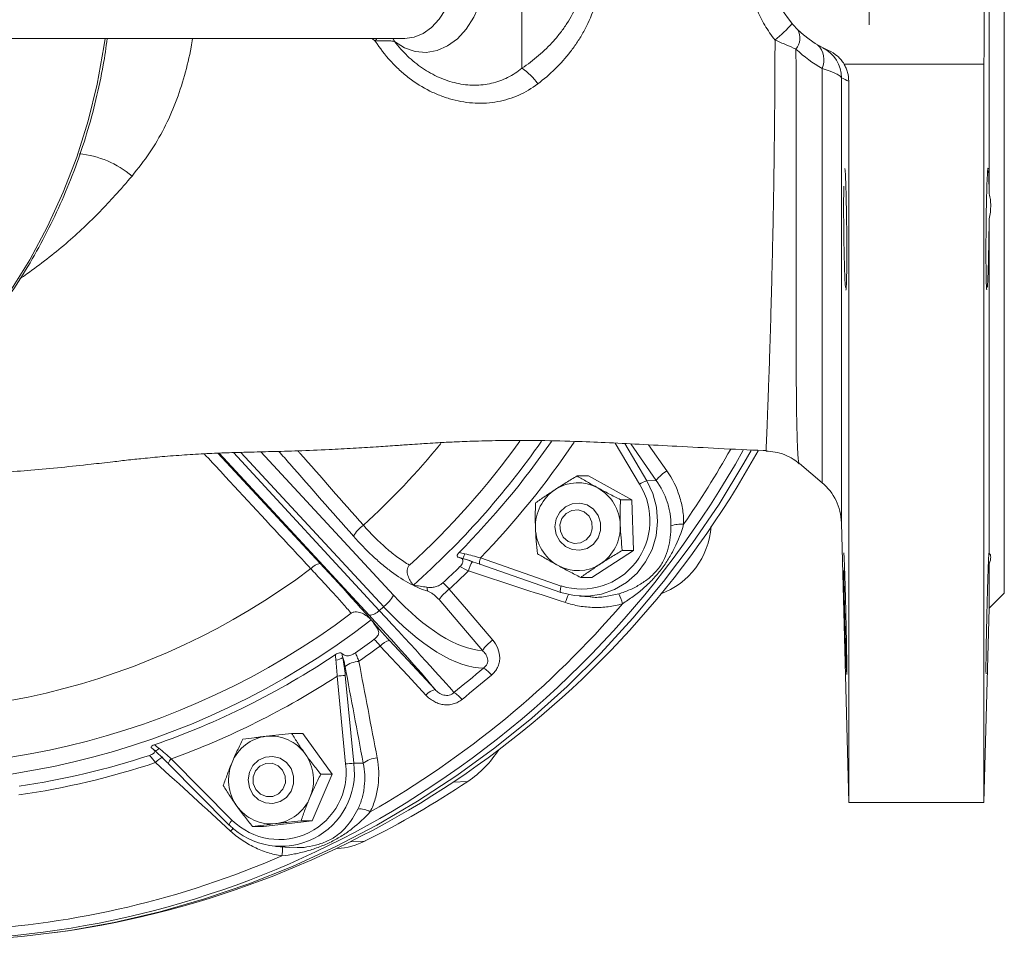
# Model space of a CAD drawing. Header units: millimetres. Extents: x -11 to 389, y 20 to 311.
# Tile 13 of 15: x 244 to 389, y 20 to 156. Entities that reach past the tile are written whole.
import ezdxf

# ---------------------------------------------------------------- set-up
doc = ezdxf.new("R2010")
doc.units = ezdxf.units.MM

# ---------------------------------------------------------------- blocks, each defined once
blk = doc.blocks.new('SW_CENTERMARKSYMBOL_1')
at = {"color": 0, "linetype": 'Continuous', "lineweight": 0}
for p, q in [((0, 5), (0, 10)), ((0, 0), (0, 2.5)), ((-5, 0), (-10, 0)), ((0, 0), (-2.5, 0)), ((0, 0), (0, -2.5)), ((0, 0), (2.5, 0)), ((5, 0), (10, 0)), ((0, -5), (0, -10))]:
    blk.add_line(p, q, dxfattribs=at)

msp = doc.modelspace()

# ---------------------------------------------------------------- linework, layer by layer
at = {"color": 7, "linetype": 'Continuous', "lineweight": 15}
for p, q in [((389.29, 71.11), (389.29, 259.11)), ((387.05, 130.14), (387.05, 200.08)), ((317.98, 148.72), (317.98, 158.25)), ((229.66, 153.11), (300.52, 153.11)), ((386.29, 149.33), (365.6, 149.33)), ((386.29, 40.11), (386.29, 149.33)), ((366.29, 40.11), (366.29, 146.8)), ((387.05, 76.97), (387.05, 126.43)), ((358.99, 90.25), (362.35, 87.42)), ((326.13, 88.42), (327.79, 88.42)), ((334.2, 84.91), (327.79, 88.42)), ((336.44, 87.72), (337.83, 87.76)), ((332.54, 84.91), (334.2, 84.91)), ((334.46, 77.41), (334.2, 84.91)), ((365.21, 81.51), (366.29, 40.11)), ((328.32, 73.42), (334.46, 77.41)), ((332.8, 77.41), (334.46, 77.41)), ((311.84, 76.31), (323.77, 72.15)), ((311.77, 75.36), (323.7, 71.21)), ((387.05, 68.86), (387.05, 75.44)), ((326.66, 73.42), (328.32, 73.42)), ((312.12, 62.6), (305.71, 70.13)), ((323.7, 71.21), (323.72, 71.21)), ((326.47, 70.64), (328.05, 70.54)), ((387.05, 68.86), (389.29, 71.11)), ((297.53, 69.09), (296.87, 68.55)), ((386.29, 40.11), (387.05, 68.86)), ((298.38, 64.08), (305.13, 56.83)), ((291.89, 45.84), (290.64, 58.81)), ((291.85, 58.91), (293.11, 45.94)), ((283.92, 50.35), (285.58, 50.35)), ((289.89, 44.3), (285.58, 50.35)), ((266.13, 46.6), (275.15, 37.49)), ((265.68, 45.89), (274.69, 36.79)), ((293.11, 45.94), (294.51, 45.95)), ((286.98, 37.43), (289.89, 44.3)), ((288.22, 44.3), (289.89, 44.3)), ((366.29, 40.11), (386.29, 40.11)), ((274.69, 36.79), (274.73, 36.78)), ((278.11, 36.59), (279.78, 36.59)), ((279.78, 36.59), (286.98, 37.43)), ((285.32, 37.43), (286.98, 37.43)), ((281.6, 33.61), (283.55, 33.47)), ((283.56, 33.53), (284.76, 33.47)), ((248.57, 20.85), (249.76, 21.01))]:
    msp.add_line(p, q, dxfattribs=at)
at = {"color": 8, "linetype": 'Continuous', "lineweight": 15}
for p, q in [((296.29, 152.74), (295.84, 153.11)), ((296.29, 152.74), (296.51, 153.11)), ((362.35, 87.42), (362.35, 148.69)), ((365.21, 147.32), (365.21, 81.51)), ((335.36, 87.2), (331.77, 93.28)), ((333.2, 93.21), (336.44, 87.72)), ((273.01, 91.79), (288.15, 75.48)), ((295.37, 67.84), (273.22, 91.8)), ((275.3, 91.88), (296.87, 68.55)), ((297.53, 69.09), (276.43, 91.91)), ((279.38, 91.99), (298.96, 70.8)), ((337.83, 87.76), (334.06, 93.17)), ((336.7, 93.03), (339.4, 89.18)), ((307.77, 43.12), (309.97, 43.25)), ((292.67, 34.31), (294.8, 34.44))]:
    msp.add_line(p, q, dxfattribs=at)
at = {"color": 8, "linetype": 'Continuous', "lineweight": 15, "flags": 128}
for points in [[(300.52, 153.11), (300.65, 153.11), (302.02, 153.32), (303.35, 153.87), (304.59, 154.76), (305.72, 155.95), (306.69, 157.42), (307.48, 159.11)], [(256.35, 153.11), (256.17, 151.88), (255.18, 146.37), (253.84, 140.92), (252.16, 135.58), (250.16, 130.37), (247.83, 125.29), (245.2, 120.39), (242.26, 115.67), (239.04, 111.15), (235.54, 106.86), (231.78, 102.81), (227.77, 99.03), (223.54, 95.51), (219.1, 92.29), (214.47, 89.37), (209.66, 86.77), (204.71, 84.49), (199.62, 82.55), (194.42, 80.95), (189.13, 79.7), (183.77, 78.81), (183.31, 78.75)], [(311.84, 76.31), (311.78, 76.13), (311.74, 75.95), (311.71, 75.79), (311.69, 75.64), (311.69, 75.53), (311.71, 75.44), (311.74, 75.38), (311.77, 75.36)], [(323.77, 72.15), (323.72, 71.97), (323.68, 71.8), (323.65, 71.63), (323.63, 71.49), (323.63, 71.37), (323.65, 71.28), (323.68, 71.23), (323.7, 71.21)], [(275.25, 36.28), (275.11, 36.15), (274.88, 35.92)]]:
    msp.add_lwpolyline(points, dxfattribs=at)
at = {"color": 7, "linetype": 'Continuous', "lineweight": 15, "flags": 128}
for points in [[(311.75, 158.25), (310.85, 156.25), (309.73, 154.51), (308.42, 153.08), (306.97, 152.01), (305.42, 151.32), (303.81, 151.04), (302.2, 151.18), (300.62, 151.73), (299.13, 152.67)], [(230.26, 19.61), (237.15, 19.78), (244.03, 20.31), (250.88, 21.18), (257.68, 22.4), (264.41, 23.97), (271.05, 25.87), (277.6, 28.11), (284.04, 30.68), (290.35, 33.58), (296.51, 36.79), (302.51, 40.31), (308.34, 44.13), (313.98, 48.24), (319.42, 52.63), (324.64, 57.3), (329.64, 62.22), (334.39, 67.4), (338.9, 72.8), (343.14, 78.43), (347.11, 84.27), (350.8, 90.31), (351.88, 92.2)], [(336.44, 87.72), (337.34, 85.82), (337.87, 83.79), (338.03, 81.68), (337.81, 79.59), (337.21, 77.57), (336.26, 75.71), (334.99, 74.06), (333.45, 72.68), (331.68, 71.63), (329.76, 70.94), (327.74, 70.64), (325.7, 70.73), (323.72, 71.21)], [(322.86, 80.92), (323.05, 82.06), (323.58, 83.07), (324.4, 83.85), (325.42, 84.32), (326.52, 84.41), (327.6, 84.13), (328.54, 83.5), (329.22, 82.59), (329.58, 81.5), (329.58, 80.35), (329.22, 79.26), (328.54, 78.35), (327.6, 77.72), (326.52, 77.44), (325.42, 77.53), (324.4, 77.99), (323.58, 78.77), (323.05, 79.79), (322.86, 80.92)], [(325.7, 78.44), (324.8, 78.75), (324.09, 79.38), (323.66, 80.25), (323.59, 81.22), (323.88, 82.15), (324.5, 82.89), (325.34, 83.33), (326.28, 83.41), (327.17, 83.1), (327.89, 82.47), (328.31, 81.6), (328.38, 80.62), (328.09, 79.7), (327.48, 78.96), (326.64, 78.52), (325.7, 78.44)], [(307.23, 71.69), (309.78, 68.7), (313.65, 64.16)], [(303.77, 56.01), (301.09, 58.9), (297.03, 63.27)], [(264.29, 48.15), (264.18, 48.04), (264.07, 47.94), (263.98, 47.86), (263.9, 47.8), (263.83, 47.76), (263.78, 47.74), (263.76, 47.74), (263.75, 47.76)], [(277.49, 43.47), (277.67, 44.61), (278.2, 45.62), (279.02, 46.4), (280.04, 46.86), (281.15, 46.96), (282.23, 46.67), (283.16, 46.04), (283.84, 45.14), (284.2, 44.05), (284.2, 42.89), (283.84, 41.8), (283.16, 40.89), (282.23, 40.26), (281.15, 39.98), (280.04, 40.08), (279.02, 40.54), (278.2, 41.32), (277.67, 42.33), (277.49, 43.47)], [(279.31, 41.36), (278.63, 42.04), (278.25, 42.93), (278.23, 43.91), (278.58, 44.82), (279.23, 45.52), (280.09, 45.91), (281.03, 45.93), (281.91, 45.58), (282.59, 44.9), (282.97, 44.01), (282.99, 43.03), (282.64, 42.12), (281.99, 41.42), (281.13, 41.03), (280.19, 41.01), (279.31, 41.36)]]:
    msp.add_lwpolyline(points, dxfattribs=at)
at = {"color": 7, "linetype": 'Continuous', "lineweight": 15}
for centre, radius, start, end in [((369.29, 165.11), 15, 113.5551, 246.4449), ((345.05, 166.03), 16.72, 308.1934, 320.2592), ((356.51, 153.19), 2.57, 320.1699, 28.2773), ((359.56, 149.96), 3.07, 335.4894, 46.3759), ((360.21, 147.29), 5, 0.2935, 62.9869), ((312.87, 141.18), 9.11, 35.0769, 55.8349), ((221.78, 162.65), 118.2, 312.3092, 324.2298), ((221.91, 162.66), 120.7, 311.5181, 325.0844), ((222.23, 162.85), 121.76, 315.2287, 325.2891), ((230.01, 159.95), 140.34, 278.0912, 331.1104), ((342.03, 84.68), 5.21, 120.3018, 143.7674), ((326.24, 81.32), 6.1, 61.193, 123.156), ((337.48, 84.19), 3.68, 106.4264, 125.1653), ((357.21, 81.3), 8, 1.5, 50), ((326.53, 80.96), 6.56, 123.4651, 182.3626), ((326.77, 81.83), 10.13, 252.8093, 31.9624), ((326, 80.97), 6.52, 1.6448, 60.7814), ((298.05, 76.43), 5.88, 126.7736, 148.2277), ((326.49, 80.87), 6.52, 181.6448, 240.7814), ((325.96, 80.89), 6.56, 303.4651, 2.3626), ((334.5, 81.73), 11.46, 289.9263, 356.2419), ((341.53, 76.86), 4.44, 85.4216, 109.9366), ((307.4, 77.42), 2.17, 326.6831, 346.9305), ((314.48, 73.34), 4.54, 147.402, 166.6822), ((223.47, 158.53), 105.02, 259.5221, 307.0528), ((288.42, 73.31), 2.18, 97.1376, 140.0146), ((224.13, 161.78), 121.23, 312.6616, 314.2989), ((224.26, 161.76), 122.46, 312.6484, 314.4766), ((326.25, 80.52), 6.1, 241.193, 303.156), ((305.96, 72.13), 2.04, 184.4908, 201.9484), ((311.29, 66.21), 6.82, 126.5116, 144.915), ((294.54, 73.06), 4.96, 307, 333.0009), ((325.72, 67.69), 7.35, 14.5563, 26.7198), ((295.37, 69.78), 1.94, 270.07, 320.6334), ((226.36, 160.55), 140.07, 299.5976, 319.4745), ((225.3, 157.97), 114.91, 258.8022, 307.7727), ((225.05, 158.05), 112.55, 259.614, 306.9609), ((295.95, 64.5), 1.53, 44.4441, 66.2539), ((225.2, 160.49), 119.55, 304.7472, 306.3998), ((298.93, 61.65), 2.5, 102.5694, 139.4035), ((317.7, 58.68), 6.82, 126.4946, 144.9213), ((225.36, 160.43), 120.73, 304.5677, 306.4133), ((225.26, 159.12), 116.93, 289.1357, 303.8479), ((290.32, 63.09), 1.9, 274.1044, 307.5417), ((294.14, 57.2), 3.82, 94.1688, 127.2309), ((310.29, 56.49), 4.04, 37.9648, 60.2485), ((225.42, 158.98), 119.53, 289.9145, 303.0692), ((292.9, 38.64), 20.3, 92.9563, 96.3982), ((305.67, 54.39), 2.5, 102.5804, 139.418), ((306.13, 53.04), 3.79, 38.207, 62.0282), ((280.95, 43.67), 6.31, 97.0646, 157.6144), ((280.85, 43.77), 6.19, 34.9914, 96.3057), ((226.68, 157.44), 116.14, 278.3959, 288.179), ((280.46, 43.47), 6.69, 337.1047, 35.2358), ((296.83, 42.95), 3.79, 93.9567, 127.8031), ((301.19, 56.34), 15.77, 303.8362, 327.8156), ((226.85, 157.36), 117.3, 278.213, 288.362), ((281.28, 43.47), 6.69, 157.1047, 215.2358), ((282.34, 44.52), 10.86, 225.4499, 7.5338), ((282.08, 44.56), 9.9, 225.5423, 7.4414), ((294.15, 25.66), 20.3, 92.9563, 96.3982), ((232.85, 158.67), 138.82, 296.5058, 303.7496), ((280.79, 43.27), 6.31, 277.0646, 337.6144), ((280.89, 43.16), 6.19, 214.9914, 276.3057), ((229.22, 156.04), 136.28, 243.9002, 300.7082), ((294.04, 36.27), 2.91, 58.9451, 96.6185), ((289.96, 44.13), 10.83, 273.8917, 296.5491), ((228.64, 156.25), 135.19, 273.1098, 293.4652)]:
    msp.add_arc(centre, radius, start, end, dxfattribs=at)
at = {"color": 8, "linetype": 'Continuous', "lineweight": 15}
for centre, radius, start, end in [((251.2, 122.01), 14.11, 49.7085, 84.6107), ((220.66, 162.58), 109.95, 312.2088, 320.9057), ((222.22, 162.88), 124.61, 315.9895, 326.1298), ((225.79, 161.76), 142.95, 300.7218, 330.9048), ((222.77, 163.6), 144.79, 325.3504, 330.5389), ((337.62, 65.32), 13.94, 156.4797, 161.6922), ((266.13, 44.15), 3, 115.0384, 140.9916), ((266.73, 45.72), 1.06, 124.0895, 170.4961), ((275.74, 36.61), 1.06, 124.0895, 170.4961), ((275.15, 33.42), 7.42, 350.8314, 0.9251)]:
    msp.add_arc(centre, radius, start, end, dxfattribs=at)
at = {"color": 7, "linetype": 'Continuous', "lineweight": 15}
for centre, major_axis, ratio, start_param, end_param in [((302.67, 81.49), (-12.63, 18.09), 0.435348, 1.876736, 2.816657), ((292.25, 73.06), (-16.39, 17.59), 0.013243, 3.453837, 4.440773), ((301.19, 80.44), (-13.93, 19.61), 0.41623, 1.871783, 2.858719), ((290.79, 71.69), (-15.11, 16.05), 0.032756, 3.499502, 4.439424)]:
    msp.add_ellipse(centre, major_axis=major_axis, ratio=ratio, start_param=start_param, end_param=end_param, dxfattribs=at)
for points in [[(386.29, 149.33), (386.33, 159.85), (386.33, 170.37), (386.29, 180.89)], [(362.35, 148.69), (361, 149.46), (359.7, 150.4), (358.49, 151.54)], [(366.29, 146.8), (365.93, 146.96), (365.57, 147.13), (365.21, 147.32)], [(309.22, 76.22), (309.01, 76.29), (308.8, 76.35), (308.59, 76.4)], [(308.67, 77.1), (308.95, 77.06), (309.24, 77), (309.52, 76.93)], [(311.78, 75.36), (310.94, 75.65), (310.09, 75.94), (309.22, 76.22)], [(310.06, 74.38), (309.63, 74.61), (309.2, 74.82), (308.8, 75.02)], [(324.39, 69.7), (319.61, 71.26), (314.84, 72.82), (310.06, 74.38)], [(301.92, 72.28), (302.57, 72.16), (303.26, 72.08), (303.92, 71.97)], [(296.57, 65.9), (296.27, 66.31), (296.01, 66.74), (295.69, 67.14)], [(297.03, 63.27), (296.72, 63.62), (296.43, 63.95), (296.14, 64.26)], [(290.46, 61.2), (290.43, 61.47), (290.4, 61.74), (290.39, 62.01)], [(291.35, 62.17), (291.39, 61.98), (291.43, 61.78), (291.48, 61.58)], [(291.48, 61.58), (291.64, 60.72), (291.77, 59.83), (291.85, 58.91)], [(294.51, 45.95), (293.61, 50.71), (292.72, 55.47), (291.83, 60.24)], [(293.86, 61.01), (294.76, 56.25), (295.66, 51.49), (296.57, 46.73)], [(307.91, 56.38), (309.37, 57.59), (310.82, 58.79), (312.29, 60)], [(313.47, 58.98), (312.01, 57.78), (310.56, 56.58), (309.11, 55.38)], [(263.75, 47.76), (263.59, 47.9), (263.42, 48.04), (263.26, 48.17)], [(263.59, 48.66), (263.84, 48.51), (264.07, 48.33), (264.29, 48.15)], [(263.81, 46.03), (263.51, 46.41), (263.21, 46.77), (262.92, 47.1)], [(265.71, 45.88), (265.08, 46.52), (264.42, 47.15), (263.75, 47.76)], [(274.88, 35.92), (271.19, 39.29), (267.5, 42.66), (263.81, 46.03)]]:
    msp.add_open_spline(points, degree=3, dxfattribs=at)
for points, knots in [([(317.98, 148.72), (318.84, 149.29), (319.66, 149.91), (321.23, 151.26), (321.98, 151.98), (323.03, 153.17), (323.37, 153.58), (324.02, 154.44), (324.33, 154.88), (325.21, 156.25), (325.72, 157.22), (326.15, 158.25)], [0, 0, 0, 0, 0.25, 0.25, 0.5, 0.5, 0.625, 0.625, 0.75, 0.75, 1, 1, 1, 1]), ([(328.61, 157.48), (328.19, 156.3), (327.69, 155.19), (326.82, 153.62), (326.51, 153.11), (325.86, 152.11), (325.51, 151.63), (324.45, 150.25), (323.68, 149.4), (322.07, 147.82), (321.22, 147.09), (320.32, 146.41)], [0, 0, 0, 0, 0.25, 0.25, 0.375, 0.375, 0.5, 0.5, 0.75, 0.75, 1, 1, 1, 1]), ([(355.39, 152.89), (354.83, 153.6), (354.33, 154.33), (353.43, 155.87), (353.02, 156.67), (352.68, 157.5)], [0, 0, 0, 0, 0.5, 0.5, 1, 1, 1, 1]), ([(183.39, 78.76), (185.04, 78.99), (188.36, 79.47), (193.3, 80.58), (198.2, 81.99), (203.01, 83.7), (207.71, 85.7), (212.29, 87.99), (216.72, 90.56), (221, 93.41), (225.1, 96.51), (229.01, 99.86), (232.72, 103.45), (236.22, 107.27), (239.48, 111.3), (242.51, 115.52), (245.28, 119.92), (247.79, 124.49), (250.03, 129.2), (251.99, 134.05), (253.66, 139.01), (255.03, 144.06), (256.05, 148.77), (256.47, 151.8), (256.66, 153.11)], [0, 0, 0, 0, 0.04499, 0.0909, 0.136815, 0.182736, 0.228666, 0.274605, 0.320556, 0.36652, 0.412497, 0.458488, 0.504493, 0.550513, 0.596548, 0.642597, 0.68866, 0.734737, 0.780826, 0.826926, 0.873037, 0.919157, 0.965286, 1, 1, 1, 1]), ([(358.49, 151.54), (358.03, 151.75), (357.53, 151.96), (356.76, 152.3), (356.49, 152.41), (355.95, 152.65), (355.67, 152.77), (355.39, 152.89)], [0, 0, 0, 0, 0.5, 0.5, 0.75, 0.75, 1, 1, 1, 1]), ([(296.29, 152.74), (296.6, 152.76), (296.89, 152.78), (297.44, 152.79), (297.7, 152.79), (298.17, 152.78), (298.39, 152.76), (298.8, 152.73), (298.98, 152.7), (299.13, 152.67)], [0, 0, 0, 0, 0.25, 0.25, 0.5, 0.5, 0.75, 0.75, 1, 1, 1, 1]), ([(320.32, 146.41), (319.44, 145.74), (318.51, 145.19), (317.03, 144.53), (316.52, 144.33), (315.47, 144.01), (314.93, 143.88), (313.31, 143.58), (312.21, 143.5), (310.51, 143.58), (309.94, 143.64), (308.8, 143.82), (308.24, 143.94), (307.12, 144.24), (306.56, 144.42), (305.45, 144.84), (304.9, 145.08), (303.29, 145.88), (302.27, 146.52), (300.81, 147.64), (300.33, 148.03), (299.42, 148.87), (298.98, 149.31), (297.73, 150.68), (296.97, 151.67), (296.29, 152.74)], [0, 0, 0, 0, 0.125, 0.125, 0.1875, 0.1875, 0.25, 0.25, 0.375, 0.375, 0.4375, 0.4375, 0.5, 0.5, 0.5625, 0.5625, 0.625, 0.625, 0.75, 0.75, 0.8125, 0.8125, 0.875, 0.875, 1, 1, 1, 1]), ([(299.13, 152.67), (299.72, 151.9), (300.36, 151.19), (301.4, 150.19), (301.77, 149.87), (302.51, 149.27), (302.89, 148.99), (304.05, 148.2), (304.87, 147.74), (306.57, 146.99), (307.43, 146.7), (308.74, 146.41), (309.18, 146.33), (310.06, 146.23), (310.5, 146.21), (311.8, 146.2), (312.65, 146.3), (313.89, 146.59), (314.3, 146.71), (315.1, 146.99), (315.48, 147.16), (316.61, 147.72), (317.32, 148.18), (317.98, 148.72)], [0, 0, 0, 0, 0.125, 0.125, 0.1875, 0.1875, 0.25, 0.25, 0.375, 0.375, 0.5, 0.5, 0.5625, 0.5625, 0.625, 0.625, 0.75, 0.75, 0.8125, 0.8125, 0.875, 0.875, 1, 1, 1, 1]), ([(363.3, 151.36), (363.78, 151.15), (364.22, 150.87), (364.81, 150.35), (364.99, 150.16), (365.32, 149.76), (365.47, 149.55), (365.6, 149.33)], [0, 0, 0, 0, 0.5, 0.5, 0.75, 0.75, 1, 1, 1, 1]), ([(365.21, 147.32), (365.19, 147.4), (365.12, 147.48), (364.92, 147.63), (364.84, 147.69), (364.65, 147.79), (364.54, 147.85), (364.3, 147.97), (364.16, 148.03), (363.86, 148.15), (363.7, 148.22), (363.18, 148.41), (362.79, 148.55), (362.35, 148.69)], [0, 0, 0, 0, 0.25, 0.25, 0.375, 0.375, 0.5, 0.5, 0.625, 0.625, 0.75, 0.75, 1, 1, 1, 1]), ([(365.6, 149.33), (365.71, 149.14), (365.81, 148.94), (365.99, 148.53), (366.06, 148.32), (366.23, 147.69), (366.29, 147.24), (366.29, 146.8)], [0, 0, 0, 0, 0.25, 0.25, 0.5, 0.5, 1, 1, 1, 1]), ([(386.9, 133.86), (386.89, 133.88), (386.87, 134.04), (386.81, 133.34), (386.73, 131.78), (386.66, 129.35), (386.61, 126.44), (386.58, 123.36), (386.58, 120.46), (386.6, 118.04), (386.64, 116.49), (386.69, 115.81), (386.72, 115.97), (386.72, 115.99)], [0, 0, 0, 0, 0.017403, 0.124846, 0.232309, 0.339766, 0.447198, 0.554599, 0.661972, 0.769332, 0.876698, 0.984087, 1, 1, 1, 1]), ([(365.87, 115.93), (365.87, 115.93), (365.89, 115.76), (365.94, 116.36), (365.98, 117.77), (366.01, 120.11), (366.01, 122.96), (365.98, 126.04), (365.93, 128.98), (365.87, 131.49), (365.79, 133.19), (365.73, 133.98), (365.7, 133.85), (365.69, 133.82)], [0, 0, 0, 0, 0.001589, 0.109034, 0.216453, 0.323839, 0.431199, 0.53855, 0.64591, 0.753296, 0.860714, 0.968158, 1, 1, 1, 1]), ([(387.05, 130.14), (387.04, 130.96), (387.03, 131.67), (387, 132.85), (386.98, 133.29), (386.96, 133.57)], [0, 0, 0, 0, 0.5, 0.5, 1, 1, 1, 1]), ([(365.55, 131.29), (365.55, 130.5), (365.53, 128.93), (365.54, 125.93), (365.58, 122.87), (365.64, 120.01), (365.71, 117.78), (365.78, 116.49), (365.81, 116.32), (365.82, 116.28)], [0, 0, 0, 0, 0.159111, 0.318222, 0.477329, 0.63647, 0.795671, 0.954925, 1, 1, 1, 1]), ([(387.05, 126.43), (387.21, 127.09), (387.29, 127.73), (387.29, 128.69), (387.27, 128.99), (387.19, 129.58), (387.13, 129.86), (387.05, 130.14)], [0, 0, 0, 0, 0.5, 0.5, 0.75, 0.75, 1, 1, 1, 1]), ([(386.78, 116.29), (386.8, 116.45), (386.81, 116.65), (386.83, 117.02), (386.84, 117.15), (386.85, 117.44), (386.86, 117.6), (386.88, 118.09), (386.9, 118.46), (386.92, 119.06), (386.92, 119.27), (386.94, 119.7), (386.94, 119.93), (386.96, 120.62), (386.97, 121.11), (386.99, 122.12), (387, 122.65), (387.02, 123.71), (387.03, 124.25), (387.04, 125.34), (387.04, 125.89), (387.05, 126.43)], [0, 0, 0, 0, 0.125, 0.125, 0.1875, 0.1875, 0.25, 0.25, 0.375, 0.375, 0.4375, 0.4375, 0.5, 0.5, 0.625, 0.625, 0.75, 0.75, 0.875, 0.875, 1, 1, 1, 1]), ([(229.11, 88.26), (230.42, 88.32), (233.22, 88.45), (237.3, 88.69), (241.39, 88.96), (245.53, 89.28), (249.87, 89.68), (253.89, 90.11), (257.16, 90.48), (259.84, 90.79), (262.43, 91.06), (265.31, 91.33), (268.51, 91.57), (271.68, 91.75), (274.69, 91.86), (277.78, 91.95), (281.12, 92.03), (285.01, 92.13), (289.04, 92.29), (292.91, 92.5), (296.17, 92.71), (298.96, 92.9), (301.14, 93.05), (302.79, 93.16), (304.14, 93.25), (305.82, 93.35), (308.18, 93.47), (311.33, 93.59), (315.33, 93.68), (320.24, 93.68), (325.33, 93.56), (330.47, 93.36), (335.54, 93.1), (341.17, 92.79), (347.29, 92.48), (351.67, 92.26), (353.93, 92.18), (354.07, 92.17)], [0, 0, 0, 0, 0.029833, 0.063429, 0.092699, 0.12379, 0.158233, 0.193033, 0.218646, 0.237203, 0.256226, 0.279253, 0.305786, 0.332354, 0.356637, 0.380384, 0.40949, 0.444542, 0.483495, 0.512846, 0.539871, 0.561572, 0.578548, 0.59114, 0.600361, 0.613392, 0.63211, 0.656635, 0.687292, 0.724685, 0.76975, 0.804717, 0.844268, 0.889172, 0.939992, 0.996383, 1, 1, 1, 1]), ([(354.06, 92.09), (354.51, 92.06), (355.46, 92.01), (356.81, 91.59), (358.03, 91), (358.68, 90.48), (358.98, 90.24)], [0, 0, 0, 0, 0.24882, 0.526271, 0.785082, 1, 1, 1, 1]), ([(339.4, 89.18), (340.22, 88.02), (340.84, 86.77), (341.37, 85.09), (341.47, 84.75), (341.63, 84.07), (341.69, 83.72), (341.85, 82.68), (341.89, 81.98), (341.88, 81.28)], [0, 0, 0, 0, 0.5, 0.5, 0.625, 0.625, 0.75, 0.75, 1, 1, 1, 1]), ([(326.13, 88.42), (325.58, 88.1), (325.04, 87.77), (323.96, 87.1), (323.43, 86.77), (322.91, 86.43)], [0, 0, 0, 0, 0.5, 0.5, 1, 1, 1, 1]), ([(329.18, 86.67), (328.64, 86.97), (328.11, 87.27), (327.09, 87.85), (326.6, 88.14), (326.13, 88.42)], [0, 0, 0, 0, 0.5, 0.5, 1, 1, 1, 1]), ([(340.01, 81.03), (340.02, 81.63), (339.97, 82.23), (339.83, 83.12), (339.78, 83.41), (339.63, 84), (339.55, 84.29), (339.08, 85.72), (338.53, 86.78), (337.83, 87.76)], [0, 0, 0, 0, 0.25, 0.25, 0.375, 0.375, 0.5, 0.5, 1, 1, 1, 1]), ([(322.91, 86.43), (322.65, 86.26), (322.39, 86.09), (321.89, 85.75), (321.64, 85.59), (320.91, 85.09), (320.44, 84.76), (319.99, 84.44)], [0, 0, 0, 0, 0.25, 0.25, 0.5, 0.5, 1, 1, 1, 1]), ([(332.54, 84.91), (331.97, 85.2), (331.4, 85.49), (330.28, 86.08), (329.73, 86.37), (329.18, 86.67)], [0, 0, 0, 0, 0.5, 0.5, 1, 1, 1, 1]), ([(332.52, 81.16), (332.51, 81.48), (332.5, 81.8), (332.49, 82.43), (332.49, 82.75), (332.5, 83.68), (332.51, 84.3), (332.54, 84.91)], [0, 0, 0, 0, 0.25, 0.25, 0.5, 0.5, 1, 1, 1, 1]), ([(319.99, 84.44), (319.96, 83.82), (319.95, 83.2), (319.94, 81.96), (319.95, 81.32), (319.97, 80.69)], [0, 0, 0, 0, 0.5, 0.5, 1, 1, 1, 1]), ([(294.53, 81.14), (295.63, 79.87), (296.76, 78.74), (298.2, 77.49), (298.49, 77.25), (299.07, 76.79), (299.36, 76.57), (300.22, 75.94), (300.79, 75.56), (301.34, 75.23)], [0, 0, 0, 0, 0.5, 0.5, 0.625, 0.625, 0.75, 0.75, 1, 1, 1, 1]), ([(319.97, 80.69), (319.98, 80.37), (320, 80.05), (320.03, 79.41), (320.05, 79.1), (320.13, 78.16), (320.19, 77.55), (320.25, 76.93)], [0, 0, 0, 0, 0.25, 0.25, 0.5, 0.5, 1, 1, 1, 1]), ([(332.28, 70.99), (332.86, 71.16), (333.41, 71.37), (334.49, 71.85), (335.01, 72.12), (336.01, 72.74), (336.49, 73.08), (337.16, 73.66), (337.38, 73.87), (337.79, 74.3), (337.98, 74.52), (338.34, 74.98), (338.51, 75.22), (338.8, 75.71), (338.93, 75.96), (339.28, 76.71), (339.45, 77.21), (339.74, 78.26), (339.84, 78.79), (339.97, 79.88), (340.01, 80.44), (340.01, 81.03)], [0, 0, 0, 0, 0.125, 0.125, 0.25, 0.25, 0.375, 0.375, 0.4375, 0.4375, 0.5, 0.5, 0.5625, 0.5625, 0.625, 0.625, 0.75, 0.75, 0.875, 0.875, 1, 1, 1, 1]), ([(332.8, 77.41), (332.74, 78.02), (332.68, 78.64), (332.58, 79.89), (332.54, 80.52), (332.52, 81.16)], [0, 0, 0, 0, 0.5, 0.5, 1, 1, 1, 1]), ([(341.88, 81.28), (341.53, 80.06), (341.08, 78.9), (340.26, 77.24), (339.96, 76.69), (339.31, 75.63), (338.96, 75.11), (338.18, 74.1), (337.76, 73.62), (336.88, 72.69), (336.41, 72.24), (335.45, 71.39), (334.95, 70.99), (333.91, 70.23), (333.38, 69.87), (332.83, 69.53)], [0, 0, 0, 0, 0.25, 0.25, 0.375, 0.375, 0.5, 0.5, 0.625, 0.625, 0.75, 0.75, 0.875, 0.875, 1, 1, 1, 1]), ([(304.07, 71.37), (303.65, 71.5), (303.23, 71.65), (302.36, 72.02), (301.91, 72.24), (300.55, 72.97), (299.63, 73.56), (298.45, 74.43), (298.22, 74.61), (297.74, 74.99), (297.5, 75.18), (296.78, 75.78), (296.31, 76.2), (294.9, 77.52), (293.97, 78.48), (293.05, 79.52)], [0, 0, 0, 0, 0.125, 0.125, 0.25, 0.25, 0.5, 0.5, 0.5625, 0.5625, 0.625, 0.625, 0.75, 0.75, 1, 1, 1, 1]), ([(329.58, 75.42), (329.84, 75.59), (330.11, 75.76), (330.64, 76.09), (330.91, 76.26), (331.71, 76.76), (332.26, 77.09), (332.8, 77.41)], [0, 0, 0, 0, 0.25, 0.25, 0.5, 0.5, 1, 1, 1, 1]), ([(308.67, 77.1), (308.59, 77.02), (308.52, 76.94), (308.42, 76.77), (308.39, 76.69), (308.39, 76.57), (308.41, 76.52), (308.49, 76.44), (308.54, 76.42), (308.59, 76.4)], [0, 0, 0, 0, 0.25, 0.25, 0.5, 0.5, 0.75, 0.75, 1, 1, 1, 1]), ([(308.8, 75.02), (308.89, 75.11), (308.97, 75.2), (309.11, 75.39), (309.16, 75.48), (309.23, 75.66), (309.25, 75.74), (309.25, 75.89), (309.24, 75.95), (309.19, 76.06), (309.15, 76.11), (309.07, 76.19), (309.02, 76.23), (308.85, 76.32), (308.73, 76.36), (308.59, 76.4)], [0, 0, 0, 0, 0.125, 0.125, 0.25, 0.25, 0.375, 0.375, 0.5, 0.5, 0.625, 0.625, 0.75, 0.75, 1, 1, 1, 1]), ([(309.22, 76.22), (309.43, 76.16), (309.67, 76.09), (310.15, 75.94), (310.4, 75.86), (310.65, 75.78)], [0, 0, 0, 0, 0.5, 0.5, 1, 1, 1, 1]), ([(309.52, 76.93), (309.91, 76.82), (310.3, 76.72), (311.07, 76.52), (311.46, 76.41), (311.84, 76.31)], [0, 0, 0, 0, 0.5, 0.5, 1, 1, 1, 1]), ([(323.31, 75.18), (322.77, 75.48), (322.23, 75.78), (321.21, 76.36), (320.73, 76.65), (320.25, 76.93)], [0, 0, 0, 0, 0.5, 0.5, 1, 1, 1, 1]), ([(365.99, 59.11), (365.99, 59.11), (366, 58.94), (366.01, 59.54), (366, 60.95), (365.97, 63.29), (365.91, 66.13), (365.84, 69.21), (365.76, 72.16), (365.68, 74.67), (365.62, 76.36), (365.57, 77.16), (365.56, 77.02), (365.56, 76.99)], [0, 0, 0, 0, 0.0017944, 0.1091699, 0.2165245, 0.3238757, 0.4312422, 0.5386374, 0.6460646, 0.7535142, 0.8609656, 0.9683946, 1, 1, 1, 1]), ([(387.03, 76.98), (387.03, 77), (387.01, 77.07), (386.96, 76.1), (386.89, 74.23), (386.81, 71.61), (386.73, 68.61), (386.66, 65.55), (386.61, 62.77), (386.58, 60.62), (386.58, 59.29), (386.59, 59.21), (386.6, 59.18)], [0, 0, 0, 0, 0.052756, 0.160102, 0.267476, 0.374887, 0.482318, 0.589744, 0.697145, 0.804514, 0.911855, 1, 1, 1, 1]), ([(387.05, 75.44), (387.21, 75.83), (387.29, 76.15), (387.29, 76.55), (387.27, 76.66), (387.19, 76.84), (387.13, 76.92), (387.05, 76.97)], [0, 0, 0, 0, 0.5, 0.5, 0.75, 0.75, 1, 1, 1, 1]), ([(292.72, 68.12), (292.32, 68.58), (291.89, 69.08), (290.98, 70.11), (290.5, 70.64), (289.5, 71.74), (288.97, 72.32), (287.88, 73.5), (287.32, 74.1), (286.75, 74.71)], [0, 0, 0, 0, 0.25, 0.25, 0.5, 0.5, 0.75, 0.75, 1, 1, 1, 1]), ([(288.15, 75.48), (288.62, 74.97), (289.08, 74.47), (290, 73.48), (290.45, 72.99), (291.75, 71.56), (292.56, 70.66), (293.51, 69.6), (293.7, 69.39), (294.07, 68.98), (294.25, 68.78), (294.77, 68.19), (295.1, 67.82), (296.03, 66.76), (296.58, 66.12), (297.04, 65.57)], [0, 0, 0, 0, 0.125, 0.125, 0.25, 0.25, 0.5, 0.5, 0.5625, 0.5625, 0.625, 0.625, 0.75, 0.75, 1, 1, 1, 1]), ([(301.34, 75.23), (301.24, 75.14), (301.16, 75.03), (301.05, 74.77), (301.02, 74.64), (300.98, 74.23), (301.03, 73.96), (301.19, 73.44), (301.3, 73.19), (301.58, 72.72), (301.74, 72.5), (301.92, 72.28)], [0, 0, 0, 0, 0.125, 0.125, 0.25, 0.25, 0.5, 0.5, 0.75, 0.75, 1, 1, 1, 1]), ([(326.66, 73.42), (326.09, 73.71), (325.52, 74), (324.4, 74.59), (323.85, 74.88), (323.31, 75.18)], [0, 0, 0, 0, 0.5, 0.5, 1, 1, 1, 1]), ([(326.66, 73.42), (327.12, 73.75), (327.59, 74.08), (328.56, 74.74), (329.06, 75.08), (329.58, 75.42)], [0, 0, 0, 0, 0.5, 0.5, 1, 1, 1, 1]), ([(365.55, 74.46), (365.57, 73.68), (365.59, 72.11), (365.66, 69.1), (365.74, 66.04), (365.82, 63.18), (365.89, 60.95), (365.94, 59.66), (365.96, 59.49), (365.96, 59.46)], [0, 0, 0, 0, 0.159389, 0.318777, 0.478209, 0.637684, 0.79717, 0.956632, 1, 1, 1, 1]), ([(303.92, 71.97), (304.08, 71.95), (304.24, 71.93), (304.58, 71.93), (304.77, 71.94), (305.17, 72.02), (305.39, 72.08), (305.74, 72.24), (305.85, 72.31), (306.08, 72.46), (306.18, 72.54), (306.28, 72.63)], [0, 0, 0, 0, 0.25, 0.25, 0.5, 0.5, 0.75, 0.75, 0.875, 0.875, 1, 1, 1, 1]), ([(305.71, 70.13), (305.57, 70.29), (305.43, 70.43), (305.15, 70.71), (305.01, 70.83), (304.73, 71.04), (304.59, 71.13), (304.32, 71.28), (304.19, 71.33), (304.07, 71.37)], [0, 0, 0, 0, 0.25, 0.25, 0.5, 0.5, 0.75, 0.75, 1, 1, 1, 1]), ([(306.28, 72.63), (306.44, 72.49), (306.6, 72.34), (306.92, 72.03), (307.07, 71.86), (307.23, 71.69)], [0, 0, 0, 0, 0.5, 0.5, 1, 1, 1, 1]), ([(328.06, 70.57), (328.15, 70.55), (328.88, 70.41), (330.33, 70.55), (331.63, 70.84), (332.28, 70.99)], [0, 0, 0, 0, 0.065833, 0.526143, 1, 1, 1, 1]), ([(332.83, 69.53), (332.14, 69.33), (331.45, 69.18), (330.04, 69), (329.33, 68.96), (328.25, 68.99), (327.89, 69.01), (327.18, 69.08), (326.82, 69.12), (325.77, 69.31), (325.07, 69.48), (324.39, 69.7)], [0, 0, 0, 0, 0.25, 0.25, 0.5, 0.5, 0.625, 0.625, 0.75, 0.75, 1, 1, 1, 1]), ([(295.69, 67.14), (295.49, 67.34), (295.29, 67.53), (294.84, 67.85), (294.6, 68), (294.22, 68.17), (294.08, 68.22), (293.81, 68.29), (293.67, 68.32), (293.39, 68.34), (293.24, 68.33), (292.97, 68.26), (292.84, 68.2), (292.72, 68.12)], [0, 0, 0, 0, 0.25, 0.25, 0.5, 0.5, 0.625, 0.625, 0.75, 0.75, 0.875, 0.875, 1, 1, 1, 1]), ([(296.14, 64.26), (296.25, 64.34), (296.34, 64.43), (296.51, 64.6), (296.58, 64.68), (296.68, 64.85), (296.72, 64.93), (296.77, 65.08), (296.79, 65.16), (296.8, 65.36), (296.78, 65.48), (296.69, 65.7), (296.64, 65.81), (296.57, 65.9)], [0, 0, 0, 0, 0.125, 0.125, 0.25, 0.25, 0.375, 0.375, 0.5, 0.5, 0.75, 0.75, 1, 1, 1, 1]), ([(297.04, 65.57), (297.11, 65.49), (297.19, 65.4), (297.38, 65.18), (297.49, 65.06), (297.72, 64.81), (297.84, 64.67), (298.1, 64.38), (298.24, 64.24), (298.38, 64.08)], [0, 0, 0, 0, 0.25, 0.25, 0.5, 0.5, 0.75, 0.75, 1, 1, 1, 1]), ([(313.65, 64.16), (313.97, 63.79), (314.22, 63.38), (314.59, 62.47), (314.69, 62), (314.69, 61.27), (314.66, 61.03), (314.55, 60.56), (314.47, 60.33), (314.26, 59.9), (314.14, 59.69), (313.83, 59.31), (313.66, 59.13), (313.47, 58.98)], [0, 0, 0, 0, 0.25, 0.25, 0.5, 0.5, 0.625, 0.625, 0.75, 0.75, 0.875, 0.875, 1, 1, 1, 1]), ([(291.35, 62.17), (291.31, 62.2), (291.27, 62.23), (291.15, 62.26), (291.07, 62.27), (290.89, 62.25), (290.79, 62.22), (290.58, 62.13), (290.48, 62.07), (290.39, 62.01)], [0, 0, 0, 0, 0.25, 0.25, 0.5, 0.5, 0.75, 0.75, 1, 1, 1, 1]), ([(290.64, 58.81), (290.63, 59.22), (290.6, 59.62), (290.54, 60.41), (290.51, 60.81), (290.46, 61.2)], [0, 0, 0, 0, 0.5, 0.5, 1, 1, 1, 1]), ([(291.35, 62.17), (291.43, 62.09), (291.52, 62.02), (291.75, 61.9), (291.88, 61.85), (292.13, 61.83), (292.22, 61.83), (292.43, 61.86), (292.54, 61.88), (292.77, 61.95), (292.89, 62), (293.12, 62.12), (293.23, 62.18), (293.34, 62.26)], [0, 0, 0, 0, 0.25, 0.25, 0.5, 0.5, 0.625, 0.625, 0.75, 0.75, 0.875, 0.875, 1, 1, 1, 1]), ([(291.83, 60.24), (291.78, 60.5), (291.73, 60.74), (291.61, 61.19), (291.55, 61.4), (291.48, 61.58)], [0, 0, 0, 0, 0.5, 0.5, 1, 1, 1, 1]), ([(293.34, 62.26), (293.43, 62.07), (293.52, 61.87), (293.69, 61.45), (293.78, 61.23), (293.86, 61.01)], [0, 0, 0, 0, 0.5, 0.5, 1, 1, 1, 1]), ([(312.29, 60), (312.51, 60.16), (312.7, 60.38), (312.86, 60.75), (312.89, 60.87), (312.92, 61.13), (312.91, 61.26), (312.87, 61.51), (312.83, 61.63), (312.74, 61.85), (312.68, 61.96), (312.47, 62.26), (312.31, 62.44), (312.12, 62.6)], [0, 0, 0, 0, 0.25, 0.25, 0.375, 0.375, 0.5, 0.5, 0.625, 0.625, 0.75, 0.75, 1, 1, 1, 1]), ([(305.13, 56.83), (305.29, 56.65), (305.47, 56.49), (305.79, 56.27), (305.9, 56.21), (306.14, 56.1), (306.27, 56.05), (306.53, 55.99), (306.66, 55.97), (306.94, 55.96), (307.08, 55.98), (307.34, 56.04), (307.47, 56.09), (307.71, 56.22), (307.82, 56.29), (307.91, 56.38)], [0, 0, 0, 0, 0.25, 0.25, 0.375, 0.375, 0.5, 0.5, 0.625, 0.625, 0.75, 0.75, 0.875, 0.875, 1, 1, 1, 1]), ([(309.11, 55.38), (308.92, 55.22), (308.72, 55.09), (308.29, 54.86), (308.05, 54.77), (307.58, 54.64), (307.33, 54.6), (306.83, 54.57), (306.58, 54.58), (306.09, 54.65), (305.85, 54.71), (305.37, 54.87), (305.15, 54.98), (304.72, 55.22), (304.51, 55.36), (304.12, 55.67), (303.94, 55.83), (303.77, 56.01)], [0, 0, 0, 0, 0.125, 0.125, 0.25, 0.25, 0.375, 0.375, 0.5, 0.5, 0.625, 0.625, 0.75, 0.75, 0.875, 0.875, 1, 1, 1, 1]), ([(276.72, 49.51), (276.43, 48.95), (276.16, 48.38), (275.62, 47.24), (275.36, 46.66), (275.12, 46.07)], [0, 0, 0, 0, 0.5, 0.5, 1, 1, 1, 1]), ([(280.17, 49.93), (279.86, 49.89), (279.56, 49.86), (278.97, 49.79), (278.68, 49.75), (277.82, 49.65), (277.26, 49.58), (276.72, 49.51)], [0, 0, 0, 0, 0.25, 0.25, 0.5, 0.5, 1, 1, 1, 1]), ([(283.92, 50.35), (283.29, 50.28), (282.66, 50.21), (281.4, 50.07), (280.78, 50), (280.17, 49.93)], [0, 0, 0, 0, 0.5, 0.5, 1, 1, 1, 1]), ([(285.92, 47.33), (285.56, 47.84), (285.2, 48.35), (284.54, 49.36), (284.23, 49.86), (283.92, 50.35)], [0, 0, 0, 0, 0.5, 0.5, 1, 1, 1, 1]), ([(263.59, 48.66), (263.49, 48.62), (263.39, 48.58), (263.23, 48.49), (263.18, 48.44), (263.13, 48.34), (263.13, 48.3), (263.17, 48.23), (263.21, 48.19), (263.26, 48.17)], [0, 0, 0, 0, 0.25, 0.25, 0.5, 0.5, 0.75, 0.75, 1, 1, 1, 1]), ([(264.29, 48.15), (264.61, 47.9), (264.92, 47.64), (265.53, 47.13), (265.83, 46.86), (266.13, 46.6)], [0, 0, 0, 0, 0.5, 0.5, 1, 1, 1, 1]), ([(262.92, 47.1), (263.04, 47.14), (263.27, 47.23), (263.53, 47.39), (263.68, 47.58), (263.71, 47.77), (263.59, 47.88), (263.53, 47.94)], [0, 0, 0, 0, 0.172541, 0.345543, 0.509767, 0.740144, 1, 1, 1, 1]), ([(288.22, 44.3), (287.83, 44.8), (287.43, 45.3), (286.66, 46.31), (286.29, 46.81), (285.92, 47.33)], [0, 0, 0, 0, 0.5, 0.5, 1, 1, 1, 1]), ([(296.57, 46.73), (296.82, 45.37), (296.87, 44.01), (296.66, 42.32), (296.6, 41.98), (296.47, 41.31), (296.38, 40.98), (296.09, 40.01), (295.85, 39.37), (295.54, 38.76)], [0, 0, 0, 0, 0.5, 0.5, 0.625, 0.625, 0.75, 0.75, 1, 1, 1, 1]), ([(275.12, 46.07), (274.99, 45.78), (274.87, 45.49), (274.64, 44.91), (274.53, 44.62), (274.21, 43.76), (274.01, 43.2), (273.81, 42.63)], [0, 0, 0, 0, 0.25, 0.25, 0.5, 0.5, 1, 1, 1, 1]), ([(293.71, 39.15), (293.96, 39.68), (294.17, 40.22), (294.41, 41.06), (294.48, 41.34), (294.59, 41.91), (294.63, 42.2), (294.8, 43.64), (294.74, 44.8), (294.51, 45.95)], [0, 0, 0, 0, 0.25, 0.25, 0.375, 0.375, 0.5, 0.5, 1, 1, 1, 1]), ([(286.62, 40.87), (286.74, 41.16), (286.87, 41.45), (287.13, 42.03), (287.26, 42.32), (287.66, 43.18), (287.94, 43.74), (288.22, 44.3)], [0, 0, 0, 0, 0.25, 0.25, 0.5, 0.5, 1, 1, 1, 1]), ([(275.81, 39.61), (275.45, 40.13), (275.1, 40.64), (274.43, 41.65), (274.12, 42.15), (273.81, 42.63)], [0, 0, 0, 0, 0.5, 0.5, 1, 1, 1, 1]), ([(285.32, 37.43), (285.51, 37.99), (285.71, 38.56), (286.14, 39.7), (286.37, 40.28), (286.62, 40.87)], [0, 0, 0, 0, 0.5, 0.5, 1, 1, 1, 1]), ([(278.11, 36.59), (277.72, 37.08), (277.32, 37.59), (276.55, 38.6), (276.18, 39.1), (275.81, 39.61)], [0, 0, 0, 0, 0.5, 0.5, 1, 1, 1, 1]), ([(295.54, 38.76), (294.72, 37.83), (293.83, 37.02), (292.41, 35.92), (291.91, 35.57), (290.89, 34.93), (290.35, 34.62), (289.23, 34.06), (288.65, 33.81), (287.45, 33.35), (286.85, 33.15), (285.62, 32.79), (284.99, 32.64), (283.74, 32.4), (283.1, 32.3), (282.47, 32.24)], [0, 0, 0, 0, 0.25, 0.25, 0.375, 0.375, 0.5, 0.5, 0.625, 0.625, 0.75, 0.75, 0.875, 0.875, 1, 1, 1, 1]), ([(278.11, 36.59), (278.66, 36.66), (279.21, 36.73), (280.36, 36.87), (280.95, 36.94), (281.57, 37.01)], [0, 0, 0, 0, 0.5, 0.5, 1, 1, 1, 1]), ([(281.57, 37.01), (281.87, 37.05), (282.18, 37.08), (282.8, 37.15), (283.12, 37.19), (284.06, 37.29), (284.69, 37.36), (285.32, 37.43)], [0, 0, 0, 0, 0.25, 0.25, 0.5, 0.5, 1, 1, 1, 1]), ([(282.47, 32.24), (281.76, 32.35), (281.07, 32.51), (279.71, 32.94), (279.05, 33.21), (278.08, 33.68), (277.76, 33.85), (277.15, 34.21), (276.84, 34.4), (275.96, 35), (275.4, 35.44), (274.88, 35.92)], [0, 0, 0, 0, 0.25, 0.25, 0.5, 0.5, 0.625, 0.625, 0.75, 0.75, 1, 1, 1, 1])]:
    msp.add_open_spline(points, degree=3, knots=knots, dxfattribs=at)
at = {"color": 8, "linetype": 'Continuous', "lineweight": 15}
for points, knots in [([(269.25, 153.11), (269.19, 152.68), (268.91, 150.81), (268.12, 147.63), (266.82, 143.6), (265.1, 139.77), (262.98, 136.12), (261.22, 133.9), (260.32, 132.77)], [0, 0, 0, 0, 0.05387, 0.237839, 0.422653, 0.609862, 0.801311, 1, 1, 1, 1]), ([(298.87, 153.11), (298.96, 152.97), (299.05, 152.83), (299.13, 152.68), (299.13, 152.67)], [0, 0, 0, 0, 0.971904, 1, 1, 1, 1]), ([(354.07, 92.16), (354.07, 92.15), (354.06, 91.96), (354.08, 92.57), (354.13, 93.7), (354.19, 95.1), (354.26, 96.9), (354.35, 99.18), (354.45, 101.97), (354.57, 105.31), (354.69, 109.13), (354.81, 113.35), (354.93, 117.9), (355.04, 122.76), (355.15, 127.99), (355.23, 133.16), (355.3, 138.16), (355.34, 142.93), (355.38, 147.84), (355.39, 151.21), (355.39, 152.89)], [0, 0, 0, 0, 0.009624, 0.099837, 0.153733, 0.207928, 0.263058, 0.31851, 0.378358, 0.438623, 0.50022, 0.562283, 0.621382, 0.680896, 0.741732, 0.803031, 0.851657, 0.900523, 0.950133, 1, 1, 1, 1]), ([(358.49, 151.54), (358.5, 148.36), (358.51, 141.95), (358.51, 133.91), (358.51, 127.3), (358.51, 121.99), (358.51, 116.93), (358.51, 112.22), (358.52, 107.91), (358.53, 104), (358.55, 100.51), (358.58, 97.6), (358.63, 95.25), (358.68, 93.39), (358.74, 91.92), (358.84, 90.75), (358.92, 90.11), (358.99, 90.25), (358.99, 90.25)], [0, 0, 0, 0, 0.094311, 0.190316, 0.250892, 0.311468, 0.373844, 0.436221, 0.497568, 0.558916, 0.622095, 0.685275, 0.740466, 0.795658, 0.85213, 0.908602, 0.999349, 1, 1, 1, 1]), ([(260.32, 132.77), (259.49, 131.8), (257.96, 130.03), (255.57, 127.5), (253.19, 125.11), (250.57, 122.77), (247.76, 120.49), (245.45, 118.78), (244.09, 117.82), (243.74, 117.57)], [0, 0, 0, 0, 0.176149, 0.321249, 0.473477, 0.629722, 0.789399, 0.946284, 1, 1, 1, 1]), ([(293.05, 79.52), (289.92, 83.08), (286.24, 87.26), (282.57, 91.44), (282.02, 92.06)], [0, 0, 0, 0, 0.851169, 1, 1, 1, 1]), ([(284.84, 92.14), (284.94, 92.02), (288.17, 88.36), (291.4, 84.69), (294.53, 81.14)], [0, 0, 0, 0, 0.030462, 1, 1, 1, 1]), ([(286.75, 74.71), (285.86, 75.67), (281.43, 80.45), (276.18, 86.11), (271.82, 90.82), (271, 91.7)], [0, 0, 0, 0, 0.168915, 0.844575, 1, 1, 1, 1]), ([(284.76, 33.47), (284.81, 33.46), (285.42, 33.43), (286.6, 33.62), (288.32, 34.01), (289.51, 34.55), (290.82, 35.34), (292.25, 36.58), (293.19, 38.23), (293.71, 39.15)], [0, 0, 0, 0, 0.012699, 0.153631, 0.297366, 0.455288, 0.476467, 0.708021, 1, 1, 1, 1])]:
    msp.add_open_spline(points, degree=3, knots=knots, dxfattribs=at)

# ---------------------------------------------------------------- block references
at = {"color": 7, "linetype": 'Continuous', "lineweight": 0}
msp.add_blockref('SW_CENTERMARKSYMBOL_1', (369.29, 165.11), dxfattribs=at)

doc.saveas('drawing.dxf')
